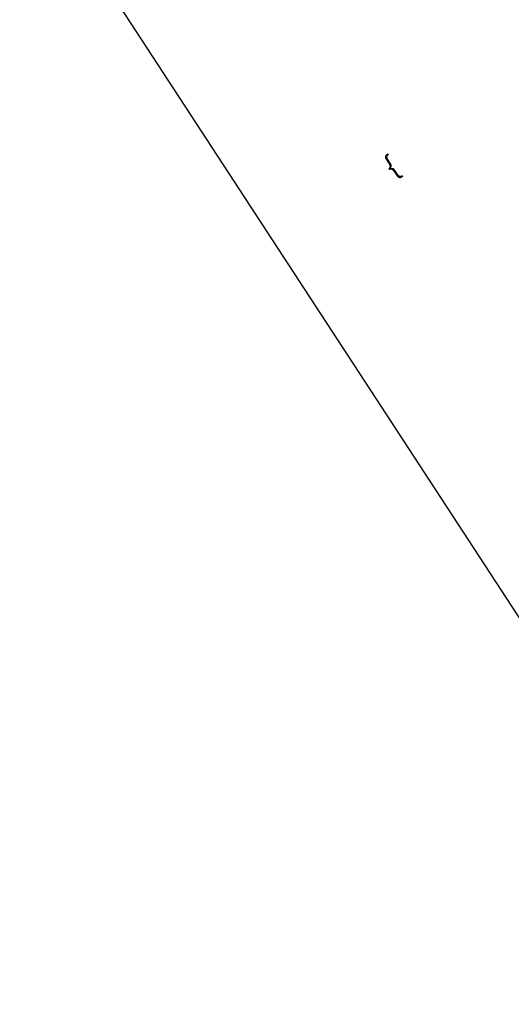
# Model space of a CAD drawing. Extents: x 2399984 to 2508823, y 556481 to 592637.
# Tile 14 of 158: x 2439521 to 2439688, y 560961 to 561296. Entities that reach past the tile are written whole.
import ezdxf
from ezdxf.enums import TextEntityAlignment as Align

# ---------------------------------------------------------------- set-up
doc = ezdxf.new("R2010")
doc.units = 0
doc.header["$MEASUREMENT"] = 0
doc.layers.add('DT_X_Triangles', color=91, linetype='Continuous', lineweight=0)
doc.layers.add('DV_X_Text', color=7, linetype='Continuous', lineweight=0)
doc.layers.add('SC_Scratch1', color=7, linetype='Continuous', lineweight=0, plot=False)
doc.styles.add('Slanted-Normal LS 0.50', font='font31.shx', dxfattribs={"height": 0.14})

msp = doc.modelspace()

# ---------------------------------------------------------------- linework, layer by layer
at = {"layer": 'SC_Scratch1', "color": 4, "lineweight": 30}
msp.add_line((2440280.16, 560190.66), (2439521.11, 561353.31), dxfattribs=at)

# ---------------------------------------------------------------- texts
at = {"layer": 'DV_X_Text', "style": 'Slanted-Normal LS 0.50'}
msp.add_text('}', height=7, rotation=213.1391, dxfattribs=at).set_placement((2439648.28, 561245.59), align=Align.MIDDLE_CENTER)

# ---------------------------------------------------------------- meshes
at = {"layer": 'DT_X_Triangles'}
mesh = msp.add_polyface(dxfattribs=at)
corners = [(2439665.98, 561350.42), (2439696.22, 561350.24), (2439698.59, 561300.58), (2439724.79, 561307.03), (2439725.6, 561259.43), (2439699.08, 561364.65), (2439739.93, 561303.32), (2439704.11, 561367.14), (2439744.65, 561304.59), (2439742.42, 561304.44), (2439706.21, 561367.79), (2439750.51, 561307.1), (2439745.91, 561305.61), (2439753.33, 561264.28), (2439757.13, 561211.35), (2439770.4, 561252.39), (2439777.8, 561256.05), (2439775.81, 561255.85), (2439774.36, 561255.78), (2439767.96, 561331.92), (2439762.24, 561309.06), (2439782.01, 561259.38), (2439781.24, 561222.11), (2439802.28, 561280.06), (2439799.53, 561261.76), (2439777.91, 561333.9), (2439804.95, 561211.15), (2439801.16, 561208.17), (2439777.67, 561255.98), (2439807.49, 561212.54), (2439810.19, 561285.37), (2439812.35, 561211.85), (2439835.69, 561232.97), (2439834.87, 561211.22)]
mesh.append_faces([[corners[k] for k in face] for face in [(0, 1, 2), (1, 3, 2), (2, 3, 4), (5, 6, 3), (7, 8, 9), (7, 9, 6), (10, 11, 12), (10, 12, 8), (3, 6, 13), (3, 13, 4), (4, 13, 14), (6, 9, 8), (6, 8, 15), (6, 15, 13), (8, 12, 11), (8, 11, 16), (8, 16, 17), (8, 17, 18), (8, 18, 15), (11, 19, 20), (11, 20, 21), (11, 21, 16), (13, 15, 22), (13, 22, 14), (20, 19, 23), (20, 23, 24), (20, 24, 21), (19, 25, 23), (15, 18, 26), (15, 27, 22), (18, 17, 26), (17, 16, 28), (17, 28, 26), (28, 16, 29), (16, 21, 29), (25, 30, 23), (21, 24, 31), (21, 31, 29), (24, 23, 32), (24, 32, 33), (24, 33, 31), (23, 30, 32)]])

doc.saveas('drawing.dxf')
